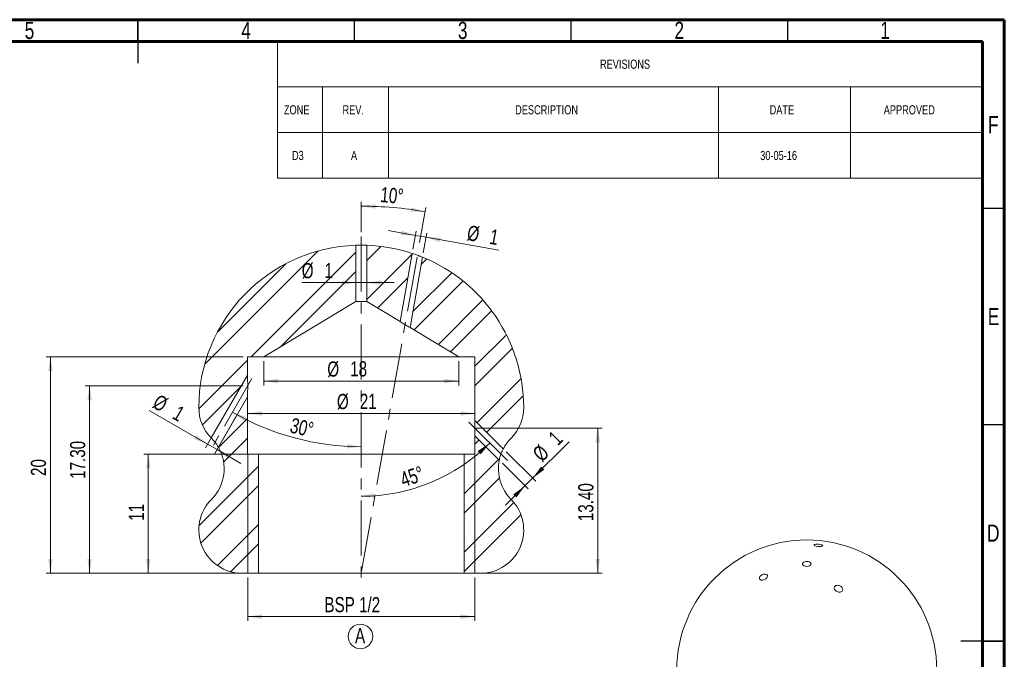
# Model space of a CAD drawing. Header units: millimetres. Extents: x 15 to 415, y 5 to 292.
# Tile 8 of 8: x 188 to 415, y 144 to 292. Entities that reach past the tile are written whole.
import ezdxf

# ---------------------------------------------------------------- set-up
doc = ezdxf.new("R2010")
doc.units = ezdxf.units.MM
doc.linetypes.add('CENTERX2', pattern=[20.32, 12.7, -2.54, 2.54, -2.54])
doc.styles.add('SLDTEXTSTYLE0', font='TXT', dxfattribs={"width": 0.75})
doc.dimstyles.new('SLDDIMSTYLE2', dxfattribs={"dimtxt": 3.5, "dimasz": 3.302, "dimexe": 0, "dimexo": 0.0625, "dimgap": 0.875, "dimtad": 1, "dimlfac": 0.4, "dimrnd": 1e-09, "dimzin": 4, "dimdsep": 46, "dimtxsty": 'SLDTEXTSTYLE0', "dimsah": 1, "dimcen": 0.09, "dimadec": 0, "dimazin": 1, "dimtfac": 1, "dimtofl": 0, "dimtmove": 0, "dimatfit": 3, "dimfxl": 0, "dimfrac": 2, "dimtolj": 1, "dimtzin": 12, "dimarcsym": 0})
doc.dimstyles.new('SLDDIMSTYLE3', dxfattribs={"dimtxt": 3.5, "dimasz": 3.302, "dimexe": 0, "dimexo": 0.0625, "dimgap": 0.875, "dimtad": 1, "dimlfac": 0.4, "dimrnd": 1e-09, "dimzin": 12, "dimdsep": 46, "dimtxsty": 'SLDTEXTSTYLE0', "dimsah": 1, "dimcen": 0.09, "dimadec": 0, "dimazin": 3, "dimtfac": 1, "dimtofl": 0, "dimtmove": 0, "dimatfit": 3, "dimfxl": 0, "dimfrac": 2, "dimtolj": 1, "dimtzin": 12, "dimarcsym": 0})
doc.dimstyles.new('SLDDIMSTYLE4', dxfattribs={"dimtxt": 3.5, "dimasz": 3.302, "dimexe": 0, "dimexo": 0.0625, "dimgap": 0.875, "dimtad": 1, "dimdec": 4, "dimlfac": 0.4, "dimzin": 12, "dimdsep": 46, "dimtxsty": 'SLDTEXTSTYLE0', "dimsah": 1, "dimcen": 0.09, "dimazin": 3, "dimtfac": 1, "dimtofl": 0, "dimtmove": 0, "dimatfit": 3, "dimfxl": 0, "dimfrac": 2, "dimtolj": 1, "dimtzin": 12, "dimarcsym": 0})
doc.dimstyles.new('SLDDIMSTYLE6', dxfattribs={"dimtxt": 3.5, "dimasz": 3.302, "dimexe": 0, "dimexo": 0.0625, "dimgap": 0.875, "dimtad": 1, "dimdec": 4, "dimlfac": 0.4, "dimzin": 12, "dimdsep": 46, "dimtxsty": 'SLDTEXTSTYLE0', "dimsah": 1, "dimcen": 0.09, "dimazin": 3, "dimtfac": 1, "dimtofl": 0, "dimtmove": 0, "dimatfit": 3, "dimfxl": 0, "dimfrac": 2, "dimtolj": 1, "dimtzin": 12, "dimarcsym": 0})
doc.dimstyles.new('SLDDIMSTYLE8', dxfattribs={"dimtxt": 3.5, "dimasz": 3.302, "dimexe": 0, "dimexo": 0.0625, "dimgap": 0.875, "dimtad": 1, "dimlfac": 0.4, "dimrnd": 1e-09, "dimzin": 12, "dimdsep": 46, "dimtxsty": 'SLDTEXTSTYLE0', "dimsah": 1, "dimcen": 0.09, "dimadec": 0, "dimazin": 3, "dimtfac": 1, "dimtmove": 0, "dimatfit": 0, "dimfxl": 0, "dimfrac": 2, "dimtolj": 1, "dimtzin": 12, "dimarcsym": 0})
doc.dimstyles.new('SLDDIMSTYLE9', dxfattribs={"dimtxt": 3.5, "dimasz": 3.302, "dimexe": 0, "dimexo": 0.0625, "dimgap": 0.875, "dimtad": 1, "dimdec": 6, "dimlfac": 0.4, "dimrnd": 1e-09, "dimzin": 12, "dimdsep": 46, "dimtxsty": 'SLDTEXTSTYLE0', "dimsah": 1, "dimcen": 0.09, "dimadec": 0, "dimazin": 3, "dimtfac": 1, "dimtofl": 0, "dimtmove": 0, "dimatfit": 3, "dimfxl": 0, "dimfrac": 2, "dimtolj": 1, "dimtzin": 12, "dimarcsym": 0})

# ---------------------------------------------------------------- blocks, each defined once
blk = doc.blocks.new('SW_TABLEANNOTATION_1')
at = {"color": 0, "linetype": 'Continuous', "lineweight": 0}
for p, q in [((0, 0), (0, -31.61)), ((162.81, 0), (0, 0)), ((162.81, -31.61), (162.81, 0)), ((0, -10.54), (162.81, -10.54)), ((10.41, -10.54), (10.41, -21.07)), ((25.65, -10.54), (25.65, -21.07)), ((101.85, -10.54), (101.85, -21.07)), ((132.33, -10.54), (132.33, -21.07)), ((0, -21.07), (162.81, -21.07)), ((10.41, -21.07), (10.41, -31.61)), ((25.65, -21.07), (25.65, -31.61)), ((101.85, -21.07), (101.85, -31.61)), ((132.33, -21.07), (132.33, -31.61)), ((0, -31.61), (162.81, -31.61))]:
    blk.add_line(p, q, dxfattribs=at)
at = {"color": 0, "linetype": 'Continuous', "lineweight": 0, "attachment_point": 1, "style": 'SLDTEXTSTYLE0'}
for s, insert, char_height in [('REVISIONS', (74.48, -4.21), 2.117), ('ZONE', (1.5, -14.75), 2.117), ('REV.', (15.04, -14.75), 2.117), ('DESCRIPTION', (54.89, -14.75), 2.1167), ('DATE', (113.64, -14.75), 2.117), ('APPROVED', (139.98, -14.75), 2.117), ('D3', (3.37, -25.29), 2.117), ('A', (16.99, -25.29), 2.12), ('30-05-16', (111.46, -25.29), 2.117)]:
    blk.add_mtext(s, dxfattribs=dict(at, insert=insert, char_height=char_height))
blk = doc.blocks.new('_D_9')
at = {"color": 7, "linetype": 'Continuous', "lineweight": 0}
for p, q in [((239.3, 214.18), (193.79, 214.18)), ((194.79, 164.18), (194.79, 214.18)), ((265.55, 164.18), (193.79, 164.18))]:
    blk.add_line(p, q, dxfattribs=at)
for points in [[(194.79, 214.18), (194.28, 210.88), (195.29, 210.88)], [(194.79, 164.18), (195.29, 167.49), (194.28, 167.49)]]:
    blk.add_solid(points, dxfattribs=at)
at = {"color": 7, "linetype": 'Continuous', "lineweight": 0, "insert": (190.27, 186.65), "char_height": 3.5, "attachment_point": 1, "rotation": 90, "style": 'SLDTEXTSTYLE0'}
blk.add_mtext('20', dxfattribs=at)
blk = doc.blocks.new('_D_10')
at = {"color": 7, "linetype": 'Continuous', "lineweight": 0}
for p, q in [((243.05, 191.68), (216.39, 191.68)), ((217.39, 191.68), (217.39, 164.18)), ((243.05, 164.18), (216.39, 164.18))]:
    blk.add_line(p, q, dxfattribs=at)
for points in [[(217.39, 191.68), (216.89, 188.38), (217.9, 188.38)], [(217.39, 164.18), (217.9, 167.49), (216.89, 167.49)]]:
    blk.add_solid(points, dxfattribs=at)
at = {"color": 7, "linetype": 'Continuous', "lineweight": 0, "insert": (212.88, 176.31), "char_height": 3.5, "attachment_point": 1, "rotation": 90, "style": 'SLDTEXTSTYLE0'}
blk.add_mtext('11', dxfattribs=at)
blk = doc.blocks.new('_D_11')
at = {"color": 7, "linetype": 'Continuous', "lineweight": 0}
for p, q in [((240.3, 192.68), (240.3, 202.08)), ((292.8, 201.08), (240.3, 201.08)), ((240.3, 201.08), (271.38, 201.08)), ((292.8, 192.68), (292.8, 202.08))]:
    blk.add_line(p, q, dxfattribs=at)
for points in [[(240.3, 201.08), (243.6, 200.57), (243.6, 201.59)], [(292.8, 201.08), (289.5, 201.59), (289.5, 200.57)]]:
    blk.add_solid(points, dxfattribs=at)
at = {"color": 7, "linetype": 'Continuous', "lineweight": 0, "char_height": 3.5, "attachment_point": 1, "style": 'SLDTEXTSTYLE0'}
for s, insert in [('%%c', (260.93, 205.59)), ('21', (266.21, 205.64))]:
    blk.add_mtext(s, dxfattribs=dict(at, insert=insert))
blk = doc.blocks.new('_D_12')
at = {"color": 7, "linetype": 'Continuous', "lineweight": 0}
for p, q in [((292.93, 197.68), (322.15, 197.68)), ((321.15, 197.68), (321.15, 164.18)), ((267.55, 164.18), (322.15, 164.18))]:
    blk.add_line(p, q, dxfattribs=at)
for points in [[(321.15, 197.68), (320.64, 194.38), (321.66, 194.38)], [(321.15, 164.18), (321.66, 167.49), (320.64, 167.49)]]:
    blk.add_solid(points, dxfattribs=at)
at = {"color": 7, "linetype": 'Continuous', "lineweight": 0, "insert": (316.64, 176.21), "char_height": 3.5, "attachment_point": 1, "rotation": 90, "style": 'SLDTEXTSTYLE0'}
blk.add_mtext('13.40', dxfattribs=at)
blk = doc.blocks.new('_D_13')
at = {"color": 7, "linetype": 'Continuous', "lineweight": 0}
for p, q in [((239.3, 207.43), (202.83, 207.43)), ((203.83, 207.43), (203.83, 164.18)), ((265.55, 164.18), (202.83, 164.18))]:
    blk.add_line(p, q, dxfattribs=at)
for points in [[(203.83, 207.43), (203.32, 204.13), (204.34, 204.13)], [(203.83, 164.18), (204.34, 167.49), (203.32, 167.49)]]:
    blk.add_solid(points, dxfattribs=at)
at = {"color": 7, "linetype": 'Continuous', "lineweight": 0, "insert": (199.32, 185.97), "char_height": 3.5, "attachment_point": 1, "rotation": 90, "style": 'SLDTEXTSTYLE0'}
blk.add_mtext('17.30', dxfattribs=at)
blk = doc.blocks.new('_D_14')
at = {"color": 7, "linetype": 'Continuous', "lineweight": 0}
for p, q in [((236.77, 203.82), (230.59, 193.12)), ((231.09, 193.99), (217.6, 201.78)), ((237.71, 200.45), (232.76, 191.87)), ((231.09, 193.99), (233.26, 192.74)), ((233.26, 192.74), (238.76, 189.56))]:
    blk.add_line(p, q, dxfattribs=at)
for points in [[(231.09, 193.99), (228.49, 196.08), (227.98, 195.2)], [(233.26, 192.74), (235.87, 190.65), (236.37, 191.53)]]:
    blk.add_solid(points, dxfattribs=at)
at = {"color": 7, "linetype": 'Continuous', "lineweight": 0, "char_height": 3.5, "attachment_point": 1, "rotation": 330, "style": 'SLDTEXTSTYLE0'}
for s, insert in [('%%c', (219.86, 205.68)), ('1', (224.46, 203.09))]:
    blk.add_mtext(s, dxfattribs=dict(at, insert=insert))
blk = doc.blocks.new('_D_15')
at = {"color": 7, "linetype": 'Continuous', "lineweight": 0}
for p, q in [((240.36, 163.18), (240.36, 153.18)), ((292.74, 163.18), (292.74, 153.18)), ((292.74, 154.18), (240.36, 154.18))]:
    blk.add_line(p, q, dxfattribs=at)
for points in [[(240.36, 154.18), (243.66, 153.68), (243.66, 154.69)], [(292.74, 154.18), (289.44, 154.69), (289.44, 153.68)]]:
    blk.add_solid(points, dxfattribs=at)
at = {"color": 7, "linetype": 'Continuous', "lineweight": 0, "insert": (258.04, 158.7), "char_height": 3.5, "attachment_point": 1, "style": 'SLDTEXTSTYLE0'}
blk.add_mtext('BSP 1/2', dxfattribs=at)
blk = doc.blocks.new('_D_16')
at = {"color": 7, "linetype": 'Continuous', "lineweight": 0}
for p, q in [((266.55, 242.91), (266.55, 249.95)), ((280.02, 240.56), (281.44, 248.65))]:
    blk.add_line(p, q, dxfattribs=at)
blk.add_arc((266.55, 164.18), 84.77, 80, 90, dxfattribs=at)
for points in [[(266.55, 248.95), (269.84, 248.38), (269.86, 249.39)], [(281.27, 247.66), (278.09, 248.67), (277.93, 247.67)]]:
    blk.add_solid(points, dxfattribs=at)
at = {"color": 7, "linetype": 'Continuous', "lineweight": 0, "insert": (271.16, 253.41), "char_height": 3.5, "attachment_point": 1, "rotation": 354.7848, "style": 'SLDTEXTSTYLE0'}
blk.add_mtext('10°', dxfattribs=at)
blk = doc.blocks.new('_D_17')
at = {"color": 7, "linetype": 'Continuous', "lineweight": 0}
blk.add_arc((266.55, 252.9), 59.49, 240, 270, dxfattribs=at)
for points in [[(236.81, 201.38), (239.47, 199.36), (239.95, 200.26)], [(266.55, 193.41), (263.26, 194.01), (263.24, 193)]]:
    blk.add_solid(points, dxfattribs=at)
at = {"color": 7, "linetype": 'Continuous', "lineweight": 0, "insert": (250.67, 200.15), "char_height": 3.5, "attachment_point": 1, "rotation": 346.9092, "style": 'SLDTEXTSTYLE0'}
blk.add_mtext('30°', dxfattribs=at)
blk = doc.blocks.new('_D_18')
at = {"color": 7, "linetype": 'Continuous', "lineweight": 0}
for p, q in [((244.05, 213.18), (244.05, 207.57)), ((289.05, 213.18), (289.05, 207.57)), ((244.05, 208.57), (289.05, 208.57))]:
    blk.add_line(p, q, dxfattribs=at)
for points in [[(244.05, 208.57), (247.35, 208.07), (247.35, 209.08)], [(289.05, 208.57), (285.75, 209.08), (285.75, 208.07)]]:
    blk.add_solid(points, dxfattribs=at)
at = {"color": 7, "linetype": 'Continuous', "lineweight": 0, "char_height": 3.5, "attachment_point": 1, "style": 'SLDTEXTSTYLE0'}
for s, insert in [('%%c', (258.71, 213.09)), ('18', (263.99, 213.14))]:
    blk.add_mtext(s, dxfattribs=dict(at, insert=insert))
blk = doc.blocks.new('_D_19')
at = {"color": 7, "linetype": 'Continuous', "lineweight": 0}
for p, q in [((306.11, 186.14), (314.54, 194.57)), ((300.04, 192.21), (306.82, 185.44)), ((299.12, 189.6), (305.05, 183.67)), ((304.34, 184.38), (299.85, 179.89)), ((306.11, 186.14), (304.34, 184.38))]:
    blk.add_line(p, q, dxfattribs=at)
for points in [[(306.11, 186.14), (308.8, 188.12), (308.09, 188.84)], [(304.34, 184.38), (301.65, 182.4), (302.37, 181.68)]]:
    blk.add_solid(points, dxfattribs=at)
at = {"color": 7, "linetype": 'Continuous', "lineweight": 0, "char_height": 3.5, "attachment_point": 1, "rotation": 45, "style": 'SLDTEXTSTYLE0'}
for s, insert in [('1', (309.48, 195.97)), ('%%c', (305.79, 192.2))]:
    blk.add_mtext(s, dxfattribs=dict(at, insert=insert))
blk = doc.blocks.new('_D_20')
at = {"color": 7, "linetype": 'Continuous', "lineweight": 0}
blk.add_arc((266.55, 223.93), 41.96, 270, 315, dxfattribs=at)
for points in [[(296.22, 194.26), (293.45, 192.4), (294.14, 191.65)], [(266.55, 181.98), (269.87, 181.6), (269.83, 182.61)]]:
    blk.add_solid(points, dxfattribs=at)
at = {"color": 7, "linetype": 'Continuous', "lineweight": 0, "insert": (275.18, 187.33), "char_height": 3.5, "attachment_point": 1, "rotation": 18.6333, "style": 'SLDTEXTSTYLE0'}
blk.add_mtext('45°', dxfattribs=at)
blk = doc.blocks.new('_D_21')
at = {"color": 7, "linetype": 'Continuous', "lineweight": 0}
for p, q in [((265.3, 231.29), (252.81, 231.29)), ((267.8, 231.29), (265.3, 231.29)), ((267.8, 231.29), (274.15, 231.29))]:
    blk.add_line(p, q, dxfattribs=at)
for points in [[(265.3, 231.29), (262, 231.79), (262, 230.78)], [(267.8, 231.29), (271.1, 230.78), (271.1, 231.79)]]:
    blk.add_solid(points, dxfattribs=at)
at = {"color": 7, "linetype": 'Continuous', "lineweight": 0, "char_height": 3.5, "attachment_point": 1, "style": 'SLDTEXTSTYLE0'}
for s, insert in [('%%c', (252.81, 235.8)), ('1', (258.09, 235.85))]:
    blk.add_mtext(s, dxfattribs=dict(at, insert=insert))
blk = doc.blocks.new('_D_22')
at = {"color": 7, "linetype": 'Continuous', "lineweight": 0}
for p, q in [((279.04, 242.19), (272.78, 243.29)), ((278.48, 239.03), (279.21, 243.18)), ((281.5, 241.76), (279.04, 242.19)), ((280.86, 238.15), (281.67, 242.74)), ((281.5, 241.76), (298.34, 238.79))]:
    blk.add_line(p, q, dxfattribs=at)
for points in [[(279.04, 242.19), (275.87, 243.27), (275.7, 242.27)], [(281.5, 241.76), (284.66, 240.68), (284.84, 241.68)]]:
    blk.add_solid(points, dxfattribs=at)
at = {"color": 7, "linetype": 'Continuous', "lineweight": 0, "char_height": 3.5, "attachment_point": 1, "rotation": 350, "style": 'SLDTEXTSTYLE0'}
for s, insert in [('%%c', (291.38, 244.6)), ('1', (296.59, 243.73))]:
    blk.add_mtext(s, dxfattribs=dict(at, insert=insert))
blk = doc.blocks.new('SW_NOTE_9')
at = {"color": 0, "linetype": 'Continuous', "lineweight": 0}
blk.add_circle((1.67, 2.58), 2.84, dxfattribs=at)
at = {"color": 0, "linetype": 'Continuous', "lineweight": 0, "insert": (1.59, 4.51), "char_height": 3.5, "attachment_point": 2, "style": 'SLDTEXTSTYLE0'}
blk.add_mtext('A', dxfattribs=at)

msp = doc.modelspace()

# ---------------------------------------------------------------- hatches: boundary and pattern name
at = {"linetype": 'Continuous', "lineweight": 0}
h = msp.add_hatch(dxfattribs=at)
h.set_pattern_fill('ANSI32', angle=3e-322, style=0)
edge = h.paths.add_edge_path(flags=0)
edge.add_line((265.3010596, 226.9518688), (265.3010596, 239.9127415))
edge.add_arc((266.5510596, 202.4335806), 37.5, 91.910213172, 180)
edge.add_arc((239.0510596, 202.4335806), 10, 180, 224.529224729)
edge.add_line((231.9221312, 195.4208508), (240.3010596, 209.9335806))
edge.add_line((240.3010596, 209.9335806), (240.3010596, 214.1835806))
edge.add_line((240.3010596, 214.1835806), (244.0510596, 214.1835806))
edge.add_line((244.0510596, 214.1835806), (265.3010596, 226.9518688))
h = msp.add_hatch(dxfattribs=at)
h.set_pattern_fill('ANSI32', angle=3e-322, style=0)
edge = h.paths.add_edge_path(flags=0)
edge.add_line((267.8010596, 226.9518688), (275.5305911, 222.3074977))
edge.add_line((275.5305911, 222.3074977), (278.3053247, 238.0437934))
edge.add_arc((266.5510596, 202.4335806), 37.5, 71.732909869, 88.089786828)
edge.add_line((267.8010596, 239.9127415), (267.8010596, 226.9518688))
h = msp.add_hatch(dxfattribs=at)
h.set_pattern_fill('ANSI32', angle=3e-322, style=0)
edge = h.paths.add_edge_path(flags=0)
edge.add_arc((294.0510596, 202.4335806), 10, 315.069381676, 360)
edge.add_arc((266.5510596, 202.4335806), 37.5, 0, 67.851013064)
edge.add_line((280.6891706, 237.1663291), (277.8259673, 220.9282965))
edge.add_line((277.8259673, 220.9282965), (289.0510596, 214.1835806))
edge.add_line((289.0510596, 214.1835806), (292.8010596, 214.1835806))
edge.add_line((292.8010596, 214.1835806), (292.8010596, 199.4513476))
edge.add_line((292.8010596, 199.4513476), (299.3354603, 192.9169469))
edge.add_arc((308.2103101, 188.3085806), 10, 135.069381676, 152.558893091, ccw=False)
h = msp.add_hatch(dxfattribs=at)
h.set_pattern_fill('ANSI32', angle=3e-322, style=0)
edge = h.paths.add_edge_path(flags=0)
edge.add_line((242.8010596, 164.1835806), (242.8010596, 191.6835806))
edge.add_line((242.8010596, 191.6835806), (240.3010596, 191.6835806))
edge.add_line((240.3010596, 191.6835806), (240.3010596, 204.9335806))
edge.add_line((240.3010596, 204.9335806), (233.5706727, 193.2762085))
edge.add_arc((224.8918091, 188.3085806), 10, -44.930618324, 29.786057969, ccw=False)
edge.add_arc((239.0510596, 174.1835806), 10, 135.069381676, 270)
edge.add_line((239.0510596, 164.1835806), (242.8010596, 164.1835806))
h = msp.add_hatch(dxfattribs=at)
h.set_pattern_fill('ANSI32', angle=3e-322, style=0)
edge = h.paths.add_edge_path(flags=0)
edge.add_line((290.3010596, 191.6835806), (290.3010596, 164.1835806))
edge.add_line((290.3010596, 164.1835806), (294.0510596, 164.1835806))
edge.add_arc((294.0510596, 174.1835806), 10, 270, 404.930618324)
edge.add_arc((308.2103101, 188.3085806), 10, 168.482752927, 224.930618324, ccw=False)
edge.add_line((298.4116637, 190.3052096), (292.8010596, 195.9158136))
edge.add_line((292.8010596, 195.9158136), (292.8010596, 191.6835806))
edge.add_line((292.8010596, 191.6835806), (290.3010596, 191.6835806))

# ---------------------------------------------------------------- linework, layer by layer
at = {"color": 7, "linetype": 'Continuous', "lineweight": 60}
for p, q in [((15, 292), (415, 292)), ((415, 292), (415, 5)), ((20, 287), (410, 287)), ((410, 287), (410, 10))]:
    msp.add_line(p, q, dxfattribs=at)
at = {"color": 7, "linetype": 'Continuous', "lineweight": 30}
for p, q in [((215, 292), (215, 282)), ((215, 287), (215, 292)), ((265, 287), (265, 292)), ((315, 287), (315, 292)), ((365, 287), (365, 292)), ((410, 248.5), (415, 248.5)), ((410, 198.5), (415, 198.5)), ((415, 148.5), (405, 148.5)), ((410, 148.5), (415, 148.5))]:
    msp.add_line(p, q, dxfattribs=at)
at = {"color": 7, "linetype": 'CENTERX2', "lineweight": 0}
for p, q in [((266.5510596, 241.9127415), (266.5510596, 162.2486553)), ((266.635292, 164.661286), (279.844544, 239.5746767)), ((241.3010596, 209.1656314), (231.7464019, 192.6164788)), ((300.2877755, 190.1968647), (291.386846, 199.0977942))]:
    msp.add_line(p, q, dxfattribs=at)
at = {"color": 7, "linetype": 'Continuous', "lineweight": 15}
for p, q in [((265.3010596, 239.9127393), (267.8010597, 239.9127393)), ((265.3010596, 239.9127393), (265.3010596, 226.9518676)), ((267.8010597, 239.9127393), (267.8010597, 226.9518676)), ((275.5305913, 222.307497), (278.3053249, 238.0437938)), ((280.6891708, 237.1663296), (277.8259673, 220.9282967)), ((265.3010596, 226.9518676), (244.0510606, 214.1835795)), ((267.8010597, 226.9518676), (265.3010596, 226.9518676)), ((267.8010597, 226.9518676), (275.5305913, 222.307497)), ((277.8259673, 220.9282967), (289.0510586, 214.1835795)), ((240.30106, 214.1835795), (240.30106, 209.933582)), ((244.0510606, 214.1835795), (240.30106, 214.1835795)), ((244.0510606, 214.1835795), (289.0510586, 214.1835795)), ((289.0510586, 214.1835795), (292.8010593, 214.1835795)), ((292.8010593, 214.1835795), (292.8010593, 199.4513486)), ((240.30106, 209.933582), (231.92213, 195.4208499)), ((233.5706734, 193.2762096), (240.30106, 204.9335812)), ((240.30106, 204.9335812), (240.30106, 191.6835805)), ((292.8010593, 199.4513486), (299.3354606, 192.9169472)), ((292.8010593, 195.9158129), (292.8010593, 191.6835805)), ((298.4116631, 190.3052091), (292.8010593, 195.9158129)), ((240.30106, 191.6835805), (242.8010604, 191.6835805)), ((242.8010604, 191.6835805), (242.8010604, 164.1835806)), ((242.8010604, 191.6835805), (290.3010588, 191.6835805)), ((292.8010593, 191.6835805), (290.3010588, 191.6835805)), ((290.3010588, 191.6835805), (290.3010588, 164.1835806)), ((242.8010604, 164.1835806), (239.0510598, 164.1835806)), ((242.8010604, 164.1835806), (290.3010588, 164.1835806)), ((290.3010588, 164.1835806), (294.0510595, 164.1835806))]:
    msp.add_line(p, q, dxfattribs=at)
at = {"color": 7, "linetype": 'Continuous', "lineweight": 0}
for p, q in [((240.3573096, 164.1835806), (240.3573096, 191.6835806)), ((292.7448096, 191.6835806), (240.3573096, 191.6835806)), ((292.7448096, 164.1835806), (292.7448096, 191.6835806))]:
    msp.add_line(p, q, dxfattribs=at)
at = {"color": 7, "linetype": 'Continuous', "lineweight": 15, "flags": 128}
msp.add_lwpolyline([(370.10193, 166.7655079), (370.2932141, 166.6108466), (370.3871438, 166.4287101), (370.37354, 166.2388356), (370.2538771, 166.0617989), (370.0411224, 165.9167848), (369.7583311, 165.8195078), (369.4361481, 165.7805093), (369.1094869, 165.8040155), (368.8137464, 165.887479), (368.5809745, 166.0218554), (368.4363957, 166.1925828), (368.3956774, 166.3811603), (368.4632321, 166.5671525), (368.6317391, 166.7304045), (368.8829381, 166.8532252), (369.1896078, 166.9223051), (369.5185158, 166.9301583), (369.8340197, 166.8759339), (370.10193, 166.7655079)], dxfattribs=at)
at = {"color": 7, "linetype": 'Continuous', "lineweight": 15}
for centre, radius, start, end in [((266.5510596, 202.4335806), 37.5, 91.910213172, 180), ((266.5510596, 202.4335806), 37.5, 71.732909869, 88.089786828), ((266.5510596, 202.4335806), 37.5, 0, 67.851013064), ((239.0510596, 202.4335806), 10, 180, 224.529224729), ((294.0510596, 202.4335806), 10, 315.069381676, 0), ((224.8918091, 188.3085806), 10, 315.069381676, 29.786057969), ((308.2103101, 188.3085806), 10, 135.069381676, 152.558893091), ((308.2103101, 188.3085806), 10, 168.482752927, 224.930618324), ((239.0510596, 174.1835806), 10, 135.069381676, 270), ((294.0510596, 174.1835806), 10, 270, 44.930618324), ((369.3948232, 141.8746937), 30, 0, 180)]:
    msp.add_arc(centre, radius, start, end, dxfattribs=at)
for points, knots in [([(278.3053247, 238.0437934), (278.3053247, 238.0437934), (278.4379951, 237.995134), (278.8799433, 237.8328331), (279.1895182, 237.719052), (279.8065968, 237.4919148), (280.1138819, 237.3786405), (280.5597987, 237.2141236), (280.6891706, 237.1663291), (280.6891706, 237.1663291)], [0, 0, 0, 0, 0.25, 0.25, 0.5, 0.5, 0.75, 0.75, 1, 1, 1, 1]), ([(277.8259673, 220.9282965), (277.8259673, 220.9282965), (277.6888972, 221.0000027), (277.2480745, 221.2414008), (276.9499074, 221.4095294), (276.3704498, 221.755506), (276.0832068, 221.9373415), (275.6635252, 222.2141745), (275.5305911, 222.3074977), (275.5305911, 222.3074977)], [0, 0, 0, 0, 0.25, 0.25, 0.5, 0.5, 0.75, 0.75, 1, 1, 1, 1]), ([(240.3010596, 209.9335806), (240.3010596, 209.9335806), (240.3020451, 209.8944571), (240.3050897, 209.7661139), (240.3070657, 209.679807), (240.3131895, 209.3894083), (240.3173634, 209.1608143), (240.3241223, 208.68525), (240.3267163, 208.4412382), (240.3301262, 207.94486), (240.3309362, 207.6907697), (240.3307213, 207.1895144), (240.3297184, 206.9407869), (240.326069, 206.4474174), (240.3233779, 206.2000474), (240.3167593, 205.7265978), (240.3127423, 205.4959524), (240.3069101, 205.200825), (240.3050021, 205.1109658), (240.3020571, 204.9767126), (240.3010596, 204.9335806), (240.3010596, 204.9335806)], [0, 0, 0, 0, 0.0625, 0.0625, 0.125, 0.125, 0.25, 0.25, 0.375, 0.375, 0.5, 0.5, 0.625, 0.625, 0.75, 0.75, 0.875, 0.875, 0.9375, 0.9375, 1, 1, 1, 1]), ([(292.8010596, 195.9158136), (292.8010596, 195.9158136), (292.7985872, 195.9894717), (292.7917125, 196.2243575), (292.787535, 196.3804895), (292.7765014, 196.8955044), (292.7714541, 197.2930953), (292.7712012, 197.8901546), (292.7722753, 198.088823), (292.7764798, 198.4715358), (292.7797028, 198.6607814), (292.7871893, 199.0009836), (292.7915382, 199.1556545), (292.7985703, 199.3823209), (292.8010596, 199.4513476), (292.8010596, 199.4513476)], [0, 0, 0, 0, 0.125, 0.125, 0.25, 0.25, 0.5, 0.5, 0.625, 0.625, 0.75, 0.75, 0.875, 0.875, 1, 1, 1, 1]), ([(233.5706727, 193.2762085), (233.5706727, 193.2762085), (233.5053648, 193.4015391), (233.2846387, 193.7737777), (233.1284182, 194.0175322), (232.7723437, 194.5028785), (232.5671451, 194.7504376), (232.2057458, 195.146891), (232.0494396, 195.298822), (231.9738839, 195.3710806)], [0, 0, 0, 0, 0.25, 0.25, 0.5, 0.5, 0.75, 0.75, 1, 1, 1, 1]), ([(299.3354603, 192.9169469), (299.3354603, 192.9169469), (299.2550547, 192.7789577), (299.0249912, 192.314854), (298.8824302, 191.9918168), (298.6509521, 191.3409801), (298.5598753, 191.0106277), (298.4709567, 190.6210746), (298.4488213, 190.5092525), (298.4189502, 190.3493924), (298.4116637, 190.3052096), (298.4116637, 190.3052096)], [0, 0, 0, 0, 0.25, 0.25, 0.5, 0.5, 0.75, 0.75, 0.875, 0.875, 1, 1, 1, 1]), ([(372.5711223, 170.8214285), (372.8013233, 170.7657603), (372.9704919, 170.6901799), (373.1054332, 170.5413193), (373.0700285, 170.4681582), (372.8152761, 170.3658302), (372.5965168, 170.3363591), (372.0885417, 170.3400836), (371.8076044, 170.3735553), (371.3524793, 170.4838171), (371.1808289, 170.5601853), (371.0453934, 170.7095559), (371.079355, 170.7823909), (371.3367152, 170.8856022), (371.5561739, 170.9142269), (372.0603304, 170.9100859), (372.3409212, 170.8770967), (372.5711223, 170.8214285)], [0, 0, 0, 0, 0.125, 0.125, 0.25, 0.25, 0.375, 0.375, 0.5, 0.5, 0.625, 0.625, 0.75, 0.75, 0.875, 0.875, 1, 1, 1, 1]), ([(359.1816267, 163.8826378), (359.4263455, 163.9870928), (359.6885602, 164.027808), (360.111829, 163.9618788), (360.2695066, 163.8532467), (360.3793172, 163.5484396), (360.3328038, 163.3541145), (360.0605567, 162.9893209), (359.8416752, 162.8263268), (359.3582643, 162.619854), (359.0933764, 162.5777128), (358.6708966, 162.6426633), (358.5128907, 162.7496986), (358.4016643, 163.0574282), (358.4501787, 163.2527736), (358.7189323, 163.6137225), (358.9369079, 163.7781829), (359.1816267, 163.8826378)], [0, 0, 0, 0, 0.125, 0.125, 0.25, 0.25, 0.375, 0.375, 0.5, 0.5, 0.625, 0.625, 0.75, 0.75, 0.875, 0.875, 1, 1, 1, 1]), ([(376.3122494, 161.3942912), (376.5486334, 161.4382025), (376.8227566, 161.3961757), (377.2980638, 161.1730345), (377.4984511, 160.9912827), (377.7112672, 160.5915273), (377.7247241, 160.373114), (377.5472613, 160.0209475), (377.3582978, 159.8934309), (376.8911707, 159.8067173), (376.614993, 159.8482441), (376.1395643, 160.0713332), (375.939788, 160.2512181), (375.7243848, 160.6549379), (375.7125113, 160.8725796), (375.8887047, 161.2220442), (376.0758654, 161.3503799), (376.3122494, 161.3942912)], [0, 0, 0, 0, 0.125, 0.125, 0.25, 0.25, 0.375, 0.375, 0.5, 0.5, 0.625, 0.625, 0.75, 0.75, 0.875, 0.875, 1, 1, 1, 1])]:
    msp.add_open_spline(points, degree=3, knots=knots, dxfattribs=at)
msp.add_open_spline([(231.9738839, 195.3710806), (231.9393929, 195.4040665), (231.9221312, 195.4208508), (231.9221312, 195.4208508)], degree=3, dxfattribs=at)

# ---------------------------------------------------------------- block references
at = {"color": 7, "linetype": 'Continuous', "lineweight": 0}
for name, p in [('SW_TABLEANNOTATION_1', (247.1877471, 287)), ('SW_NOTE_9', (264.6905913, 147.0300741))]:
    msp.add_blockref(name, p, dxfattribs=at)

# ---------------------------------------------------------------- texts
at = {"color": 7, "linetype": 'Continuous', "lineweight": 0, "char_height": 3.96875, "attachment_point": 2, "style": 'SLDTEXTSTYLE0'}
for s, insert in [('5', (189.9600369, 291.5035118)), ('4', (239.9600369, 291.5035118)), ('3', (289.9600369, 291.5035118)), ('2', (339.9600369, 291.5035118)), ('1', (387.4600369, 291.5035118)), ('F', (412.4577402, 269.7535118)), ('E', (412.5078089, 225.4457083)), ('D', (412.4526873, 175.4457083))]:
    msp.add_mtext(s, dxfattribs=dict(at, insert=insert))

# ---------------------------------------------------------------- dimensions: what is measured, and where the dimension line sits
at = {"color": 7, "linetype": 'Continuous', "lineweight": 0}
for base, line1, line2, dimstyle, picture, middle in [((273.9388897, 248.6268647), ((266.5510596, 241.9127415), (266.5510596, 162.2486553)), ((266.2423232, 162.4326492), (279.844544, 239.5746767)), 'SLDDIMSTYLE4', '_D_16', (274.2560724, 248.5985144)), ((251.1543039, 195.4384396), ((241.3010596, 209.1656314), (231.7464019, 192.6164788)), ((266.5510596, 162.2486553), (266.5510596, 241.9127415)), 'SLDDIMSTYLE6', '_D_17', (253.0771888, 194.9573913)), ((282.6077736, 185.1692439), ((266.5510596, 241.9127415), (266.5510596, 162.2486553)), ((291.386846, 199.0977942), (300.2877755, 190.1968647)), 'SLDDIMSTYLE6', '_D_20', (279.9571436, 184.1746976))]:
    dim = msp.add_angular_dim_2l(base=base, line1=line1, line2=line2, dimstyle=dimstyle, dxfattribs=at)
    dim.commit()
    dim.dimension.update_dxf_attribs({"geometry": picture, "text_midpoint": middle, "dimtype": 162})
for base, p1, p2, angle, dimstyle, picture, middle in [((279.0367661, 242.1920038), (280.6891706, 237.1663291), (278.3053247, 238.0437934), 350, 'SLDDIMSTYLE8', '_D_22', (294.4703873, 239.47064)), ((289.0510596, 208.5733905), (244.0510596, 214.1835806), (289.0510596, 214.1835806), 0, 'SLDDIMSTYLE3', '_D_18', (263.9362451, 208.5733905)), ((233.2597241, 192.7376298), (241.7177613, 212.38738), (243.8828248, 211.13738), 330, 'SLDDIMSTYLE8', '_D_14', (221.0083749, 199.8109495)), ((304.3415993, 184.3752739), (299.3354603, 192.9169469), (298.4116637, 190.3052096), 45, 'SLDDIMSTYLE8', '_D_19', (311.7570764, 191.790751))]:
    dim = msp.add_linear_dim(base=base, p1=p1, p2=p2, angle=angle, text='%%c<>', dimstyle=dimstyle, dxfattribs=at)
    dim.commit()
    dim.dimension.update_dxf_attribs({"geometry": picture, "text_midpoint": middle, "dimtype": 160})
for base, p1, p2, dimstyle, picture, middle in [((265.3010596, 231.2869886), (267.8010596, 226.9518688), (265.3010596, 239.9127415), 'SLDDIMSTYLE8', '_D_21', (256.7395479, 231.2869886)), ((240.3010596, 201.077913), (292.8010596, 191.6835806), (240.3010596, 191.6835806), 'SLDDIMSTYLE3', '_D_11', (266.1532436, 201.077913))]:
    dim = msp.add_linear_dim(base=base, p1=p1, p2=p2, text='%%c<>', dimstyle=dimstyle, dxfattribs=at)
    dim.commit()
    dim.dimension.update_dxf_attribs({"geometry": picture, "text_midpoint": middle, "dimtype": 160})
for base, p1, p2, dimstyle, picture, middle in [((192.0069771, 214.1835806), (266.5510596, 164.1835806), (240.3010596, 214.1835806), 'SLDDIMSTYLE3', '_D_9', (192.0069771, 189.2403142)), ((201.0510596, 164.1835806), (240.3010596, 207.4335806), (266.5510596, 164.1835806), 'SLDDIMSTYLE2', '_D_13', (201.0510596, 191.7893378)), ((318.3731614, 164.1835806), (240.3010596, 197.6835806), (266.5510596, 164.1835806), 'SLDDIMSTYLE2', '_D_12', (318.3731614, 182.027697)), ((214.6159824, 164.1835806), (244.0510596, 191.6835806), (244.0510596, 164.1835806), 'SLDDIMSTYLE3', '_D_10', (214.6159824, 178.8943643))]:
    dim = msp.add_linear_dim(base=base, p1=p1, p2=p2, angle=90, dimstyle=dimstyle, dxfattribs=at)
    dim.commit()
    dim.dimension.update_dxf_attribs({"geometry": picture, "text_midpoint": middle, "dimtype": 160})
dim = msp.add_linear_dim(base=(240.3573096, 154.1835806), p1=(292.7448096, 164.1835806), p2=(240.3573096, 164.1835806), dimstyle='SLDDIMSTYLE9', dxfattribs=at)
dim.commit()
dim.dimension.update_dxf_attribs({"geometry": '_D_15', "text_midpoint": (266.1737025, 154.1835806), "dimtype": 160})

doc.saveas('drawing.dxf')
